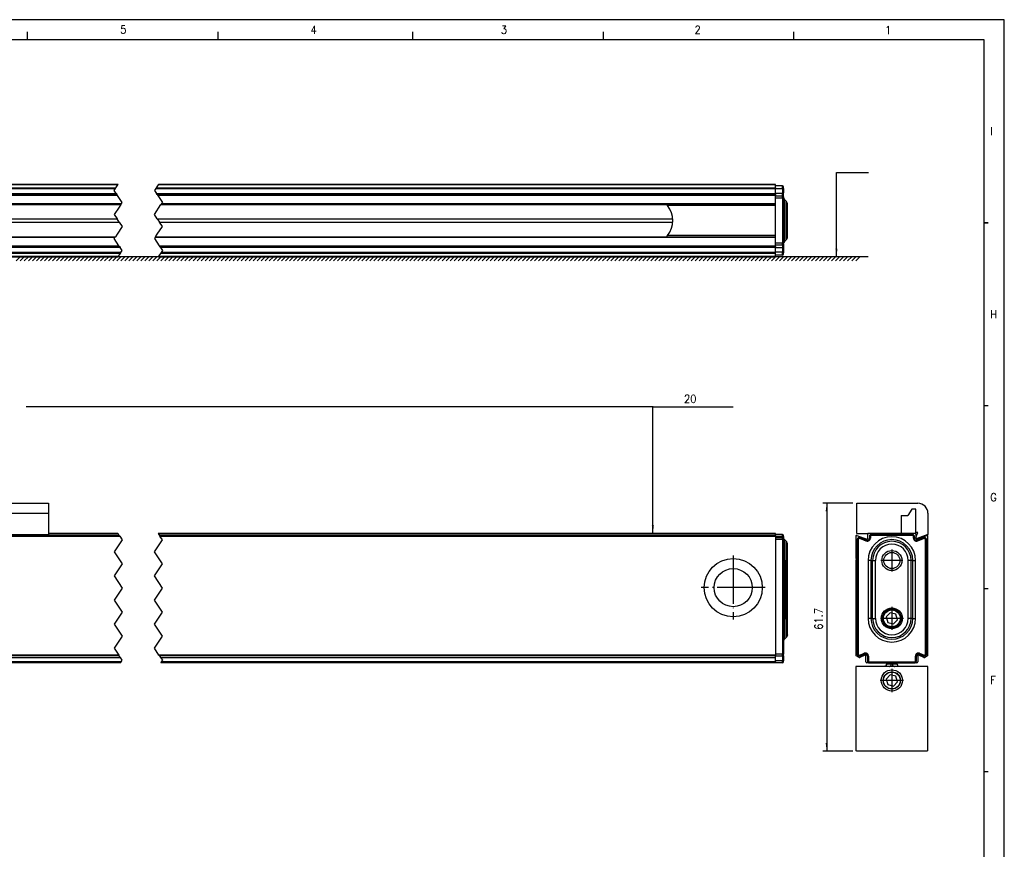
# Model space of a CAD drawing. Header units: inches. Extents: x -1131 to 657, y -1236 to -816.
# Tile 12 of 14: x -782 to -537, y -1023 to -816. Entities that reach past the tile are written whole.
import ezdxf

# ---------------------------------------------------------------- set-up
doc = ezdxf.new("R2010")
doc.units = ezdxf.units.IN
doc.linetypes.add('DOT_CENTER', pattern=[14, 12, -1, 0, -1])
doc.layers.add('1', color=7, linetype='Continuous')
doc.styles.add('CONVERTER_11', font='txt.shx', dxfattribs={"width": 0.9})
doc.dimstyles.new('ME10_DIM_10', dxfattribs={"dimtxt": 2, "dimasz": 2, "dimexe": 1, "dimexo": 1, "dimgap": 1, "dimtad": 1, "dimdec": 1, "dimdsep": 46, "dimtxsty": 'CONVERTER_11', "dimsah": 1, "dimcen": 0.09, "dimclrd": 2, "dimclre": 2, "dimclrt": 2, "dimadec": 0, "dimazin": 0, "dimtfac": 1, "dimtdec": 4, "dimtix": 1, "dimtmove": 0, "dimatfit": 3, "dimfxl": 1, "dimtolj": 1, "dimtzin": 0, "dimarcsym": 0})
doc.dimstyles.get("Standard").update_dxf_attribs({"dimtxt": 0.18, "dimasz": 0.18, "dimexe": 0.18, "dimexo": 0.0625, "dimgap": 0.09, "dimtad": 0, "dimtih": 1, "dimtoh": 1, "dimdec": 4, "dimzin": 0, "dimdsep": 46, "dimtxsty": 'Standard', "dimcen": 0.09, "dimadec": 0, "dimazin": 0, "dimtfac": 1, "dimtdec": 4, "dimtofl": 0, "dimtmove": 0, "dimatfit": 3, "dimfxl": 1, "dimtolj": 1, "dimtzin": 0, "dimarcsym": 0})

# ---------------------------------------------------------------- blocks, each defined once
blk = doc.blocks.new('CABEZA_S__9', base_point=(-574, -998.11))
at = {"color": 7, "linetype": 'Continuous'}
for p, q in [((-556, -977.01), (-574, -977.01)), ((-574, -977.01), (-574, -997.81)), ((-566.75, -976.99), (-566.85, -977.01)), ((-566.66, -976.97), (-566.75, -976.99)), ((-566.65, -976.96), (-566.66, -976.97)), ((-566.56, -976.91), (-566.65, -976.96)), ((-566.5, -976.86), (-566.56, -976.91)), ((-566.48, -976.84), (-566.5, -976.86)), ((-566.42, -976.76), (-566.48, -976.84)), ((-566.39, -976.7), (-566.42, -976.76)), ((-566.37, -976.66), (-566.39, -976.7)), ((-566.35, -976.56), (-566.37, -976.66)), ((-566.35, -976.15), (-566.35, -976.42)), ((-565.15, -976.42), (-566.35, -976.42)), ((-566.35, -976.51), (-566.35, -976.42)), ((-566.35, -976.51), (-566.35, -976.56)), ((-565.36, -977), (-565.45, -977.01)), ((-565.22, -977.01), (-565.36, -977)), ((-565.15, -976.15), (-565.15, -976.42)), ((-565.15, -976.43), (-565.15, -976.42)), ((-565.14, -976.44), (-565.15, -976.43)), ((-565.1, -976.47), (-565.14, -976.44)), ((-565.09, -976.48), (-565.1, -976.47)), ((-564.93, -976.48), (-565.09, -976.48)), ((-564.92, -976.47), (-564.93, -976.48)), ((-564.88, -976.44), (-564.92, -976.47)), ((-564.87, -976.43), (-564.88, -976.44)), ((-564.86, -976.42), (-564.87, -976.43)), ((-564.86, -976.15), (-564.86, -976.42)), ((-563.65, -976.42), (-564.86, -976.42)), ((-564.62, -977), (-564.8, -977.01)), ((-564.57, -977.01), (-564.62, -977)), ((-563.65, -976.42), (-563.65, -976.15)), ((-563.65, -976.42), (-563.65, -976.51)), ((-563.65, -976.51), (-563.65, -976.56)), ((-563.65, -976.56), (-563.63, -976.66)), ((-563.63, -976.66), (-563.61, -976.7)), ((-563.61, -976.7), (-563.58, -976.76)), ((-563.58, -976.76), (-563.52, -976.84)), ((-563.52, -976.84), (-563.5, -976.86)), ((-563.5, -976.86), (-563.44, -976.91)), ((-563.44, -976.91), (-563.35, -976.96)), ((-563.35, -976.96), (-563.34, -976.97)), ((-563.34, -976.97), (-563.25, -976.99)), ((-563.25, -976.99), (-563.15, -977.01)), ((-556, -997.81), (-556, -977.01)), ((-565.4, -979.12), (-566.4, -980.16)), ((-566.4, -980.16), (-566, -981.55)), ((-564, -979.46), (-565.4, -979.12)), ((-563.6, -980.85), (-564, -979.46)), ((-566, -981.55), (-564.6, -981.89)), ((-564.6, -981.89), (-563.6, -980.85)), ((-573.7, -998.11), (-574, -997.81)), ((-556.3, -998.11), (-573.7, -998.11)), ((-556, -997.81), (-556.3, -998.11))]:
    blk.add_line(p, q, dxfattribs=at)
for radius in [2.65, 2.15, 2.1]:
    blk.add_circle((-565, -980.51), radius, dxfattribs=at)
for points, knots in [([(-565.64, -977.01), (-565.59, -977), (-565.5, -976.99), (-565.36, -976.93), (-565.26, -976.83), (-565.18, -976.7), (-565.14, -976.56), (-565.15, -976.46), (-565.15, -976.42)], [0, 0, 0, 0, 0.142945, 0.2862716, 0.4302328, 0.5748704, 0.7200031, 0.8652885, 0.8652885, 0.8652885, 0.8652885]), ([(-564.86, -976.42), (-564.87, -976.46), (-564.88, -976.56), (-564.84, -976.7), (-564.76, -976.83), (-564.66, -976.93), (-564.52, -976.99), (-564.43, -977), (-564.38, -977.01)], [0, 0, 0, 0, 0.1454441, 0.2907339, 0.4355177, 0.5796089, 0.7230494, 0.8660985, 0.8660985, 0.8660985, 0.8660985])]:
    blk.add_open_spline(points, degree=3, knots=knots, dxfattribs=at)
at = {"layer": '1', "color": 2, "linetype": 'DOT_CENTER'}
for p, q in [((-565, -977.59), (-565, -983.42)), ((-562.08, -980.51), (-567.91, -980.51))]:
    blk.add_line(p, q, dxfattribs=at)
blk = doc.blocks.new('SOPORTE_INTERMEDIO_S__10', base_point=(-573.7, -945.21))
at = {"color": 7, "linetype": 'Continuous'}
for p, q in [((-573.7, -943.9), (-573.7, -936.4)), ((-573.7, -936.4), (-558.5, -936.4)), ((-560, -937.9), (-561, -939.4)), ((-559, -937.9), (-560, -937.9)), ((-559, -943.7), (-559, -937.9)), ((-556, -938.9), (-556, -944.2)), ((-562.7, -939.4), (-561, -939.4)), ((-562.7, -939.4), (-562.7, -943.9)), ((-558.53, -943.7), (-559, -943.7)), ((-558.99, -944.94), (-558.5, -943.7)), ((-558.5, -943.7), (-558.53, -943.7)), ((-573.7, -943.9), (-570.8, -943.9)), ((-556, -944.2), (-558.73, -945.2))]:
    blk.add_line(p, q, dxfattribs=at)
for centre, radius, start, end in [((-558.5, -938.9), 2.5, 0, 90), ((-558.8, -945.01), 0.2, 158.6115, 290)]:
    blk.add_arc(centre, radius, start, end, dxfattribs=at)
blk = doc.blocks.new('PERFIL_S__11', base_point=(-574, -976.15))
at = {"color": 7, "linetype": 'Continuous'}
for p, q in [((-574, -944.59), (-574, -950.1)), ((-573.73, -944.4), (-571.27, -945.3)), ((-573.6, -945.42), (-573.35, -945.42)), ((-573.6, -945.42), (-573.6, -973.95)), ((-573.35, -945.42), (-573.35, -973.95)), ((-572.93, -944.95), (-573.01, -945.18)), ((-571.36, -945.79), (-573.01, -945.18)), ((-571.27, -945.55), (-572.93, -944.95)), ((-571.36, -945.79), (-571.27, -945.55)), ((-571, -945.11), (-571, -944.1)), ((-559.2, -943.9), (-570.8, -943.9)), ((-570.6, -944.65), (-570.35, -944.65)), ((-570.6, -944.65), (-570.6, -945.08)), ((-570.35, -945.08), (-570.6, -945.08)), ((-570.35, -944.65), (-570.35, -945.08)), ((-570.1, -944.15), (-570.1, -944.4)), ((-559.9, -944.15), (-570.1, -944.15)), ((-559.9, -944.4), (-570.1, -944.4)), ((-559.9, -944.15), (-559.9, -944.4)), ((-559.65, -945.08), (-559.65, -944.65)), ((-559.4, -944.65), (-559.65, -944.65)), ((-559.4, -945.08), (-559.65, -945.08)), ((-559.4, -945.08), (-559.4, -944.65)), ((-559, -944.1), (-559, -945.11)), ((-558.73, -945.3), (-556.27, -944.4)), ((-557.07, -944.95), (-558.73, -945.55)), ((-558.73, -945.55), (-558.64, -945.79)), ((-556.99, -945.18), (-558.64, -945.79)), ((-556.99, -945.18), (-557.07, -944.95)), ((-556.65, -945.42), (-556.4, -945.42)), ((-556.65, -973.95), (-556.65, -945.42)), ((-556.4, -973.95), (-556.4, -945.42)), ((-556, -974.2), (-556, -944.59)), ((-574, -950.5), (-574, -974.2)), ((-573.84, -950.18), (-573.83, -950.19)), ((-573.83, -950.19), (-573.82, -950.2)), ((-573.82, -950.2), (-573.82, -950.21)), ((-573.82, -950.21), (-573.81, -950.23)), ((-573.8, -950.26), (-573.8, -950.27)), ((-573.8, -950.27), (-573.8, -950.28)), ((-573.8, -950.28), (-573.8, -950.29)), ((-573.8, -950.3), (-573.8, -950.32)), ((-570.21, -950.65), (-570.91, -950.65)), ((-570.91, -950.65), (-570.91, -965.05)), ((-570.21, -950.65), (-569.79, -950.65)), ((-570.21, -950.65), (-570.21, -965.05)), ((-569.79, -965.05), (-569.79, -950.65)), ((-569.79, -950.65), (-569.09, -950.65)), ((-569.09, -965.05), (-569.09, -950.65)), ((-560.91, -965.05), (-560.91, -950.65)), ((-560.21, -950.65), (-560.91, -950.65)), ((-559.79, -950.65), (-560.21, -950.65)), ((-560.21, -965.05), (-560.21, -950.65)), ((-559.79, -950.65), (-559.09, -950.65)), ((-559.79, -965.05), (-559.79, -950.65)), ((-559.09, -965.05), (-559.09, -950.65)), ((-570.21, -965.05), (-570.91, -965.05)), ((-570.21, -965.05), (-569.79, -965.05)), ((-569.79, -965.05), (-569.09, -965.05)), ((-565.4, -963.67), (-566.4, -964.71)), ((-566.4, -964.71), (-566, -966.1)), ((-564, -964.01), (-565.4, -963.67)), ((-564.6, -966.44), (-563.6, -965.4)), ((-563.6, -965.4), (-564, -964.01)), ((-560.21, -965.05), (-560.91, -965.05)), ((-559.79, -965.05), (-560.21, -965.05)), ((-559.79, -965.05), (-559.09, -965.05)), ((-566, -966.1), (-564.6, -966.44)), ((-573.18, -974.79), (-573.9, -974.37)), ((-573.6, -973.95), (-573.35, -973.95)), ((-573.01, -974.18), (-571.88, -973.73)), ((-572.91, -974.41), (-573.01, -974.18)), ((-571.74, -974.21), (-573, -974.79)), ((-572.91, -974.41), (-571.79, -973.96)), ((-571.79, -973.96), (-571.88, -973.73)), ((-571.46, -975.9), (-571.46, -974.39)), ((-571.1, -974.42), (-571.1, -975.65)), ((-571.1, -974.42), (-570.85, -974.42)), ((-571.1, -975.65), (-570.85, -975.65)), ((-570.85, -974.42), (-570.85, -975.65)), ((-559.15, -974.42), (-558.9, -974.42)), ((-559.15, -975.65), (-559.15, -974.42)), ((-558.9, -975.65), (-559.15, -975.65)), ((-558.9, -975.65), (-558.9, -974.42)), ((-558.54, -974.39), (-558.54, -975.9)), ((-557, -974.79), (-558.26, -974.21)), ((-558.12, -973.73), (-558.21, -973.96)), ((-558.21, -973.96), (-557.09, -974.41)), ((-558.12, -973.73), (-556.99, -974.18)), ((-557.09, -974.41), (-556.99, -974.18)), ((-556.1, -974.37), (-556.82, -974.79)), ((-556.4, -973.95), (-556.65, -973.95)), ((-570.82, -976.1), (-571.26, -976.1)), ((-570.6, -976.15), (-570.6, -975.9)), ((-570.6, -975.9), (-559.4, -975.9)), ((-570.6, -976.15), (-559.4, -976.15)), ((-559.4, -976.15), (-559.4, -975.9)), ((-558.74, -976.1), (-559.18, -976.1))]:
    blk.add_line(p, q, dxfattribs=at)
for centre, radius in [((-565, -950.65), 2.5), ((-565, -950.65), 2), ((-565, -965.05), 2.6), ((-565, -965.05), 2.35), ((-565, -965.05), 2.1)]:
    blk.add_circle(centre, radius, dxfattribs=at)
for centre, radius, start, end in [((-573.8, -944.59), 0.2, 70, 180), ((-573.1, -945.42), 0.5, 69.8637, 180), ((-573.1, -945.42), 0.25, 69.8637, 180), ((-571.1, -945.08), 0.75, 249.8637, 0), ((-571.1, -945.08), 0.5, 249.8637, 0), ((-571.2, -945.11), 0.2, 250, 0), ((-570.8, -944.1), 0.2, 90, 180), ((-565, -950.65), 5.91, 0, 180), ((-570.1, -944.65), 0.5, 90, 180), ((-570.1, -944.65), 0.25, 90, 180), ((-565, -950.65), 5.21, 0, 180), ((-565, -950.65), 4.79, 0, 180), ((-559.9, -944.65), 0.5, 0, 90), ((-559.9, -944.65), 0.25, 0, 90), ((-558.9, -945.08), 0.75, 180, 290.1363), ((-558.9, -945.08), 0.5, 180, 290.1363), ((-559.2, -944.1), 0.2, 360, 90), ((-558.8, -945.11), 0.2, 180, 290), ((-556.9, -945.42), 0.5, 0, 110.1363), ((-556.9, -945.42), 0.25, 0, 110.1363), ((-556.2, -944.59), 0.2, 0, 110), ((-565, -950.65), 4.09, 0, 180), ((-574, -950.3), 0.2, 270, 90), ((-565, -965.05), 5.91, 180, 0), ((-565, -965.05), 5.21, 180, 0), ((-565, -965.05), 4.79, 180, 0), ((-565, -965.05), 4.09, 180, 0), ((-573.8, -974.2), 0.2, 180, 240), ((-573.1, -973.95), 0.5, 180, 291.8014), ((-573.1, -973.95), 0.25, 180, 291.8014), ((-573.08, -974.61), 0.2, 240, 295), ((-571.6, -974.42), 0.75, 0, 111.8014), ((-571.6, -974.42), 0.5, 0, 111.8014), ((-571.66, -974.39), 0.2, 0, 115), ((-570.6, -975.65), 0.5, 180, 270), ((-570.6, -975.65), 0.25, 180, 270), ((-559.4, -975.65), 0.5, 270, 0), ((-559.4, -975.65), 0.25, 270, 0), ((-558.4, -974.42), 0.75, 68.1986, 180), ((-558.4, -974.42), 0.5, 68.1986, 180), ((-558.34, -974.39), 0.2, 65, 180), ((-556.9, -973.95), 0.5, 248.1986, 0), ((-556.92, -974.61), 0.2, 245, 300), ((-556.9, -973.95), 0.25, 248.1986, 0), ((-556.2, -974.2), 0.2, 300, 0), ((-571.26, -975.9), 0.2, 180, 270), ((-570.6, -975.65), 0.5, 244.1582, 247.5001), ((-559.4, -975.65), 0.5, 270, 295.8419), ((-558.74, -975.9), 0.2, 270, 0)]:
    blk.add_arc(centre, radius, start, end, dxfattribs=at)
at = {"layer": '1', "color": 2, "linetype": 'DOT_CENTER'}
for p, q in [((-565, -947.9), (-565, -953.4)), ((-562.25, -950.65), (-567.75, -950.65)), ((-565, -962.19), (-565, -967.91)), ((-562.14, -965.05), (-567.86, -965.05))]:
    blk.add_line(p, q, dxfattribs=at)
blk = doc.blocks.new('S_820__12', base_point=(-574, -998.11))
for name, p in [('SOPORTE_INTERMEDIO_S__10', (-573.7, -945.21)), ('PERFIL_S__11', (-574, -976.15)), ('CABEZA_S__9', (-574, -998.11))]:
    blk.add_blockref(name, p)
blk = doc.blocks.new('*D55')
at = {"layer": '1', "color": 2, "linetype": 'Continuous'}
for p, q in [((-574.7, -936.4), (-582.22, -936.4)), ((-581.22, -936.4), (-581.22, -998.11)), ((-574.7, -998.11), (-582.22, -998.11))]:
    blk.add_line(p, q, dxfattribs=at)
at = {"layer": '1', "color": 2}
for points in [[(-580.96, -938.4), (-581.48, -938.4), (-581.22, -936.4)], [(-581.48, -996.11), (-580.96, -996.11), (-581.22, -998.11)]]:
    blk.add_solid(points, dxfattribs=at)
at = {"layer": '1', "color": 2, "insert": (-582.22, -967.87), "char_height": 2, "attachment_point": 7, "rotation": 90, "line_spacing_factor": 0.60024, "style": 'CONVERTER_11'}
blk.add_mtext('61.7', dxfattribs=at)
blk = doc.blocks.new('PERFIL_S__29', base_point=(-1001, -875))
at = {"color": 7, "linetype": 'Continuous'}
for p, q in [((-823.35, -858), (-758.3, -858)), ((-823.23, -857.82), (-758.18, -857.82)), ((-757.7, -857.1), (-822.75, -857.1)), ((-757.63, -857), (-822.68, -857)), ((-748.3, -858), (-594, -858)), ((-748.18, -857.82), (-594, -857.82)), ((-594, -857.1), (-747.7, -857.1)), ((-594, -857), (-747.63, -857)), ((-594, -857.1), (-594, -857)), ((-594, -857.82), (-594, -857.1)), ((-592.25, -857.4), (-594, -857.4)), ((-594, -857.82), (-594, -858)), ((-594, -859.26), (-594, -858)), ((-592.25, -858.09), (-592.25, -857.4)), ((-592.02, -858.03), (-592, -857.99)), ((-592, -857.99), (-592, -857.65)), ((-592, -857.99), (-592, -859.12)), ((-823.17, -859.26), (-758.13, -859.26)), ((-757.94, -859.54), (-822.98, -859.54)), ((-757.8, -859.74), (-822.85, -859.74)), ((-748.13, -859.26), (-594, -859.26)), ((-594, -859.54), (-747.94, -859.54)), ((-594, -859.74), (-747.8, -859.74)), ((-592.25, -858.09), (-594, -858.09)), ((-594, -859.21), (-592.25, -859.21)), ((-594, -859.54), (-594, -859.26)), ((-594, -859.54), (-594, -859.74)), ((-594, -860.18), (-594, -859.74)), ((-592.25, -859.9), (-594, -859.9)), ((-594, -860.4), (-594, -860.18)), ((-592.25, -860.4), (-594, -860.4)), ((-594, -871.6), (-594, -860.4)), ((-592.25, -858.09), (-592.25, -859.21)), ((-592.25, -859.9), (-592.25, -859.21)), ((-592.25, -860.4), (-592.25, -859.9)), ((-592.25, -860.4), (-592, -860.4)), ((-592.25, -860.4), (-592.25, -871.6)), ((-592, -859.14), (-592, -859.12)), ((-592, -860.15), (-592, -859.12)), ((-592, -860.4), (-592, -860.15)), ((-592, -860.4), (-592, -871.6)), ((-821.99, -861.97), (-756.94, -861.97)), ((-821.86, -861.77), (-756.81, -861.77)), ((-746.94, -861.97), (-594, -861.97)), ((-746.81, -861.77), (-594, -861.77)), ((-621, -861.97), (-621, -862.12)), ((-620.85, -862.3), (-621, -862.12)), ((-594, -862.3), (-620.85, -862.3)), ((-591.71, -860.79), (-591.29, -861.21)), ((-591.71, -871.21), (-591.71, -860.79)), ((-591.29, -870.79), (-591.29, -861.21)), ((-591, -862.14), (-591.02, -861.74)), ((-591, -870.09), (-591, -862.14)), ((-822.97, -865.56), (-757.93, -865.56)), ((-822.42, -866.39), (-757.37, -866.39)), ((-747.93, -865.56), (-619.59, -865.56)), ((-747.37, -866.39), (-619.58, -866.39)), ((-758.45, -870.23), (-823.5, -870.23)), ((-823.37, -870.03), (-758.32, -870.03)), ((-594, -870.23), (-748.45, -870.23)), ((-748.32, -870.03), (-594, -870.03)), ((-621, -869.87), (-620.85, -869.7)), ((-621, -869.87), (-621, -870.03)), ((-594, -869.7), (-620.85, -869.7)), ((-822.51, -872.26), (-757.46, -872.26)), ((-822.37, -872.46), (-757.33, -872.46)), ((-757.14, -872.74), (-822.18, -872.74)), ((-747.46, -872.26), (-594, -872.26)), ((-747.33, -872.46), (-594, -872.46)), ((-594, -872.74), (-747.14, -872.74)), ((-592.25, -871.6), (-594, -871.6)), ((-594, -871.82), (-594, -871.6)), ((-594, -872.26), (-594, -871.82)), ((-592.25, -872.1), (-594, -872.1)), ((-594, -872.46), (-594, -872.26)), ((-594, -872.46), (-594, -872.74)), ((-594, -874), (-594, -872.74)), ((-592.25, -871.6), (-592, -871.6)), ((-592.25, -872.1), (-592.25, -871.6)), ((-592.25, -872.1), (-592.25, -872.79)), ((-592, -871.85), (-592, -871.6)), ((-592, -871.85), (-591.98, -871.74)), ((-592, -871.91), (-592, -871.89)), ((-592, -871.91), (-592, -872.88)), ((-591.71, -871.21), (-591.29, -870.79)), ((-822.68, -875), (-757.63, -875)), ((-822.61, -874.9), (-757.57, -874.9)), ((-757.09, -874.18), (-822.13, -874.18)), ((-756.96, -874), (-822.01, -874)), ((-747.63, -875), (-594, -875)), ((-747.57, -874.9), (-594, -874.9)), ((-594, -874.18), (-747.09, -874.18)), ((-594, -874), (-746.96, -874)), ((-592.25, -872.79), (-594, -872.79)), ((-592.25, -873.91), (-594, -873.91)), ((-594, -874.18), (-594, -874)), ((-594, -874.9), (-594, -874.18)), ((-592.25, -874.6), (-594, -874.6)), ((-594, -874.9), (-594, -875)), ((-592.25, -872.79), (-592.25, -873.91)), ((-592.25, -874.6), (-592.25, -873.91)), ((-592.02, -873.97), (-592, -874.01)), ((-592, -872.88), (-592, -874.01)), ((-592, -874.35), (-592, -874.01))]:
    blk.add_line(p, q, dxfattribs=at)
at = {"color": 2, "linetype": 'DOT_CENTER'}
for p, q in [((-758.63, -858.5), (-758.3, -858)), ((-758.3, -858), (-758.18, -857.82)), ((-758.18, -857.82), (-757.7, -857.1)), ((-757.7, -857.1), (-757.63, -857)), ((-748.3, -858), (-748.63, -858.5)), ((-748.18, -857.82), (-748.3, -858)), ((-747.7, -857.1), (-748.18, -857.82)), ((-747.63, -857), (-747.7, -857.1)), ((-758.13, -859.26), (-758.63, -858.5)), ((-758.13, -859.26), (-757.94, -859.54)), ((-757.8, -859.74), (-757.94, -859.54)), ((-756.63, -861.5), (-757.8, -859.74)), ((-748.63, -858.5), (-748.13, -859.26)), ((-747.94, -859.54), (-748.13, -859.26)), ((-747.94, -859.54), (-747.8, -859.74)), ((-747.8, -859.74), (-746.63, -861.5)), ((-757.42, -862.69), (-758.63, -864.5)), ((-756.94, -861.97), (-757.42, -862.69)), ((-756.94, -861.97), (-756.81, -861.77)), ((-756.81, -861.77), (-756.63, -861.5)), ((-748.63, -864.5), (-746.99, -862.04)), ((-746.99, -862.04), (-746.94, -861.97)), ((-746.81, -861.77), (-746.94, -861.97)), ((-746.63, -861.5), (-746.81, -861.77)), ((-758.63, -864.5), (-757.93, -865.56)), ((-747.93, -865.56), (-748.63, -864.5)), ((-757.37, -866.39), (-757.93, -865.56)), ((-756.63, -867.5), (-757.92, -869.43)), ((-757.37, -866.39), (-756.63, -867.5)), ((-747.93, -865.56), (-747.37, -866.39)), ((-747.92, -869.43), (-746.63, -867.5)), ((-746.63, -867.5), (-747.37, -866.39)), ((-758.63, -870.5), (-758.45, -870.23)), ((-758.45, -870.23), (-758.32, -870.03)), ((-757.92, -869.43), (-758.32, -870.03)), ((-748.45, -870.23), (-748.63, -870.5)), ((-748.32, -870.03), (-748.45, -870.23)), ((-748.32, -870.03), (-747.92, -869.43)), ((-757.46, -872.26), (-758.63, -870.5)), ((-757.33, -872.46), (-757.46, -872.26)), ((-757.33, -872.46), (-757.14, -872.74)), ((-756.63, -873.5), (-757.14, -872.74)), ((-748.63, -870.5), (-747.46, -872.26)), ((-747.46, -872.26), (-747.33, -872.46)), ((-747.14, -872.74), (-747.33, -872.46)), ((-747.14, -872.74), (-746.63, -873.5)), ((-757.63, -875), (-757.57, -874.9)), ((-757.57, -874.9), (-757.09, -874.18)), ((-757.09, -874.18), (-756.96, -874)), ((-756.96, -874), (-756.63, -873.5)), ((-747.57, -874.9), (-747.63, -875)), ((-747.09, -874.18), (-747.57, -874.9)), ((-746.96, -874), (-747.09, -874.18)), ((-746.63, -873.5), (-746.96, -874))]:
    blk.add_line(p, q, dxfattribs=at)
at = {"color": 7, "linetype": 'Continuous'}
for centre, radius, start, end in [((-592.25, -857.65), 0.25, 0, 90), ((-592.25, -860.15), 0.25, 360, 90), ((-591, -860.09), 1, 180, 225), ((-625.26, -866), 5.76, 319.9919, 40.0081), ((-592, -861.91), 1, 10.0007, 45.0009), ((-592, -870.09), 1, 315, 0), ((-592.25, -871.85), 0.25, 270, 0), ((-591, -871.91), 1, 135.0005, 170.0005), ((-592.25, -874.35), 0.25, 270, 0)]:
    blk.add_arc(centre, radius, start, end, dxfattribs=at)
for points, knots in [([(-592.25, -858.09), (-592.23, -858.08), (-592.18, -858.08), (-592.11, -858.07), (-592.06, -858.06), (-592.03, -858.04), (-592.02, -858.03)], [0, 0, 0, 0, 0.0726822, 0.1400199, 0.1973773, 0.2417482, 0.2417482, 0.2417482, 0.2417482]), ([(-592.25, -859.21), (-592.22, -859.21), (-592.17, -859.21), (-592.09, -859.2), (-592.04, -859.18), (-592.01, -859.15), (-592, -859.14)], [0, 0, 0, 0, 0.0856873, 0.1625879, 0.2236192, 0.2660457, 0.2660457, 0.2660457, 0.2660457]), ([(-592, -872.87), (-592.01, -872.86), (-592.03, -872.83), (-592.09, -872.8), (-592.17, -872.79), (-592.22, -872.79), (-592.25, -872.79)], [0, 0, 0, 0, 0.04733, 0.1089215, 0.185823, 0.2715115, 0.2715115, 0.2715115, 0.2715115]), ([(-592.02, -873.97), (-592.03, -873.96), (-592.06, -873.94), (-592.11, -873.93), (-592.18, -873.92), (-592.23, -873.92), (-592.25, -873.91)], [0, 0, 0, 0, 0.044371, 0.101728, 0.1690647, 0.2417458, 0.2417458, 0.2417458, 0.2417458])]:
    blk.add_open_spline(points, degree=3, knots=knots, dxfattribs=at)
blk.add_open_spline([(-592, -872.88), (-592, -872.88), (-592, -872.87), (-592, -872.87), (-592, -872.87)], degree=3, dxfattribs=at)
blk = doc.blocks.new('S_820__30', base_point=(-1001, -875))
blk.add_blockref('PERFIL_S__29', (-1001, -875))
blk = doc.blocks.new('SOPORTE_INTERMEDIO_S__35', base_point=(-805, -944.39))
at = {"color": 7, "linetype": 'Continuous'}
for p, q in [((-805, -936.4), (-795, -936.4)), ((-805, -936.4), (-805, -938.9)), ((-795, -936.4), (-785, -936.4)), ((-795, -936.4), (-795, -938.9)), ((-785, -936.4), (-785, -938.9)), ((-785, -936.4), (-775, -936.4)), ((-775, -936.4), (-775, -938.9)), ((-805, -938.9), (-795, -938.9)), ((-805, -938.9), (-805, -944.2)), ((-795, -938.9), (-795, -944.2)), ((-785, -938.9), (-775, -938.9)), ((-785, -944.2), (-785, -938.9)), ((-775, -938.9), (-775, -944.2)), ((-792.25, -939.4), (-792.25, -940.4)), ((-787.75, -939.4), (-787.75, -940.4)), ((-805, -944.2), (-795, -944.2)), ((-805, -944.2), (-805, -944.39)), ((-795, -944.2), (-795, -944.39)), ((-785, -944.39), (-785, -944.2)), ((-785, -944.2), (-775, -944.2)), ((-775, -944.2), (-775, -944.39))]:
    blk.add_line(p, q, dxfattribs=at)
for centre, start, end in [((-790, -939.4), 0, 180), ((-790, -940.4), 180, 0)]:
    blk.add_arc(centre, 2.25, start, end, dxfattribs=at)
blk = doc.blocks.new('PERFIL_S__36', base_point=(-1001, -976.15))
at = {"color": 7, "linetype": 'Continuous'}
for p, q in [((-822.42, -944.39), (-757.37, -944.39)), ((-822.29, -944.59), (-757.24, -944.59)), ((-757.7, -943.9), (-775, -943.9)), ((-757.57, -944.1), (-775, -944.1)), ((-594, -943.9), (-747.7, -943.9)), ((-594, -944.1), (-747.57, -944.1)), ((-747.37, -944.39), (-594, -944.39)), ((-747.24, -944.59), (-594, -944.59)), ((-594, -944.1), (-594, -943.9)), ((-594, -944.39), (-594, -944.1)), ((-592.25, -944.15), (-594, -944.15)), ((-594, -944.39), (-594, -944.59)), ((-594, -944.59), (-594, -974.2)), ((-592.25, -944.65), (-594, -944.65)), ((-594, -944.92), (-592.25, -944.92)), ((-592.25, -945.42), (-594, -945.42)), ((-592.25, -944.65), (-592.25, -944.15)), ((-592.25, -944.65), (-592.25, -944.92)), ((-592.25, -944.65), (-592, -944.65)), ((-592.25, -944.92), (-592.16, -944.93)), ((-592.25, -945.42), (-592.25, -944.92)), ((-592.25, -945.42), (-592.25, -973.95)), ((-592.25, -945.42), (-592, -945.42)), ((-592.16, -944.93), (-592.03, -945.04)), ((-592.03, -945.04), (-592, -945.18)), ((-592, -945.08), (-592.02, -945.08)), ((-592, -944.65), (-592, -944.4)), ((-592, -944.65), (-592, -945.08)), ((-591.98, -944.95), (-592, -944.88)), ((-592, -945.08), (-592, -945.18)), ((-592, -945.42), (-592, -945.18)), ((-592, -945.42), (-592, -973.95)), ((-591.92, -945.15), (-591.98, -944.95)), ((-591.87, -945.28), (-591.92, -945.15)), ((-591.71, -945.44), (-591.87, -945.28)), ((-591.29, -945.85), (-591.71, -945.44)), ((-591.71, -950.65), (-591.71, -945.44)), ((-591.17, -946.04), (-591.29, -945.85)), ((-591.29, -950.65), (-591.29, -945.85)), ((-591.13, -946.11), (-591.17, -946.04)), ((-591.08, -946.29), (-591.13, -946.11)), ((-591.02, -946.43), (-591.08, -946.29)), ((-591, -946.68), (-591.02, -946.43)), ((-591, -950.65), (-591, -946.68)), ((-591.71, -950.65), (-592, -950.65)), ((-591.71, -950.65), (-591.29, -950.65)), ((-591.71, -950.65), (-591.71, -965.05)), ((-591.29, -965.05), (-591.29, -950.65)), ((-591.29, -950.65), (-591, -950.65)), ((-591, -965.05), (-591, -950.65)), ((-591.71, -965.05), (-592, -965.05)), ((-591.71, -965.05), (-591.29, -965.05)), ((-591.71, -970.25), (-591.71, -965.05)), ((-591.29, -969.77), (-591.29, -965.05)), ((-591.29, -965.05), (-591, -965.05)), ((-591, -969.13), (-591, -965.05)), ((-592, -970.95), (-591.98, -970.75)), ((-591.98, -970.75), (-591.97, -970.73)), ((-591.97, -970.73), (-591.87, -970.42)), ((-591.87, -970.42), (-591.76, -970.28)), ((-591.76, -970.28), (-591.71, -970.26)), ((-591.29, -969.85), (-591.71, -970.26)), ((-591.71, -970.26), (-591.71, -970.25)), ((-591.17, -969.66), (-591.29, -969.85)), ((-591.29, -969.85), (-591.29, -969.77)), ((-591.13, -969.59), (-591.17, -969.66)), ((-591.03, -969.32), (-591.13, -969.59)), ((-591.02, -969.27), (-591.03, -969.32)), ((-591, -969.13), (-591.02, -969.27)), ((-757.5, -974.2), (-822.55, -974.2)), ((-757.39, -974.37), (-822.43, -974.37)), ((-822.16, -974.79), (-757.11, -974.79)), ((-822.14, -974.81), (-757.09, -974.81)), ((-594, -974.2), (-747.5, -974.2)), ((-594, -974.37), (-747.39, -974.37)), ((-747.11, -974.79), (-594, -974.79)), ((-747.09, -974.81), (-594, -974.81)), ((-592.25, -973.95), (-594, -973.95)), ((-594, -974.37), (-594, -974.2)), ((-594, -974.79), (-594, -974.37)), ((-592.25, -974.45), (-594, -974.45)), ((-594, -974.79), (-594, -974.81)), ((-594, -975.9), (-594, -974.81)), ((-592.25, -975.65), (-594, -975.65)), ((-592.25, -973.95), (-592, -973.95)), ((-592.25, -974.45), (-592.25, -973.95)), ((-592.16, -974.43), (-592.25, -974.45)), ((-592.25, -974.45), (-592.25, -975.65)), ((-592.25, -976.15), (-592.25, -975.65)), ((-592.25, -975.65), (-592, -975.65)), ((-592.03, -974.32), (-592.16, -974.43)), ((-592.15, -974.42), (-592, -974.42)), ((-592, -974.2), (-592.03, -974.32)), ((-592, -974.2), (-592, -973.95)), ((-592, -974.42), (-592, -974.2)), ((-592, -974.42), (-592, -975.65)), ((-592, -975.9), (-592, -975.65)), ((-757.03, -976.1), (-822.08, -976.1)), ((-756.9, -975.9), (-821.94, -975.9)), ((-594, -976.1), (-747.03, -976.1)), ((-594, -975.9), (-746.9, -975.9)), ((-594, -975.9), (-594, -976.1)), ((-594, -976.15), (-594, -976.1)), ((-592.25, -976.15), (-594, -976.15))]:
    blk.add_line(p, q, dxfattribs=at)
at = {"color": 2, "linetype": 'DOT_CENTER'}
for p, q in [((-756.63, -945.5), (-758.63, -948.5)), ((-757.57, -944.1), (-757.7, -943.9)), ((-757.37, -944.39), (-757.57, -944.1)), ((-757.24, -944.59), (-757.37, -944.39)), ((-757.24, -944.59), (-756.63, -945.5)), ((-748.63, -948.5), (-746.63, -945.5)), ((-747.7, -943.9), (-747.57, -944.1)), ((-747.57, -944.1), (-747.37, -944.39)), ((-747.37, -944.39), (-747.24, -944.59)), ((-746.63, -945.5), (-747.24, -944.59)), ((-758.63, -948.5), (-756.63, -951.5)), ((-746.63, -951.5), (-748.63, -948.5)), ((-756.63, -951.5), (-758.63, -954.5)), ((-748.63, -954.5), (-746.63, -951.5)), ((-758.63, -954.5), (-756.63, -957.5)), ((-746.63, -957.5), (-748.63, -954.5)), ((-756.63, -957.5), (-758.63, -960.5)), ((-748.63, -960.5), (-746.63, -957.5)), ((-758.63, -960.5), (-756.63, -963.5)), ((-746.63, -963.5), (-748.63, -960.5)), ((-756.63, -963.5), (-758.63, -966.5)), ((-748.63, -966.5), (-746.63, -963.5)), ((-758.63, -966.5), (-756.63, -969.5)), ((-746.63, -969.5), (-748.63, -966.5)), ((-756.63, -969.5), (-758.63, -972.5)), ((-748.63, -972.5), (-746.63, -969.5)), ((-758.63, -972.5), (-757.5, -974.2)), ((-747.5, -974.2), (-748.63, -972.5)), ((-757.39, -974.37), (-757.5, -974.2)), ((-757.11, -974.79), (-757.39, -974.37)), ((-757.09, -974.81), (-757.11, -974.79)), ((-756.63, -975.5), (-757.09, -974.81)), ((-756.9, -975.9), (-756.63, -975.5)), ((-747.5, -974.2), (-747.39, -974.37)), ((-747.39, -974.37), (-747.11, -974.79)), ((-747.11, -974.79), (-747.09, -974.81)), ((-747.09, -974.81), (-746.63, -975.5)), ((-746.63, -975.5), (-746.9, -975.9)), ((-757.03, -976.1), (-756.9, -975.9)), ((-746.9, -975.9), (-747.03, -976.1))]:
    blk.add_line(p, q, dxfattribs=at)
at = {"color": 7, "linetype": 'Continuous'}
for radius in [7.25, 4.75]:
    blk.add_circle((-604.5, -957.4), radius, dxfattribs=at)
for centre, start, end in [((-592.25, -944.4), 0, 90), ((-592.25, -975.9), 270, 0)]:
    blk.add_arc(centre, 0.25, start, end, dxfattribs=at)
at = {"layer": '1', "color": 2, "linetype": 'DOT_CENTER'}
for p, q in [((-604.5, -949.42), (-604.5, -965.37)), ((-596.52, -957.4), (-612.47, -957.4))]:
    blk.add_line(p, q, dxfattribs=at)
blk = doc.blocks.new('S_820__37', base_point=(-1001, -998.11))
for name, p in [('SOPORTE_INTERMEDIO_S__35', (-805, -944.39)), ('PERFIL_S__36', (-1001, -976.15))]:
    blk.add_blockref(name, p)
blk = doc.blocks.new('Marco_a2', base_point=(-834, -1026))
at = {"layer": '1', "color": 2, "linetype": 'Continuous'}
for p, q in [((-537, -816), (-1131, -816)), ((-537, -1236), (-537, -816)), ((-780.18, -821), (-780.18, -819)), ((-732.77, -821), (-732.77, -819)), ((-684.25, -821), (-684.25, -819)), ((-636.83, -821), (-636.83, -819)), ((-589.42, -821), (-589.42, -819)), ((-542, -866.56), (-541, -866.56)), ((-541, -866.56), (-542, -866.56)), ((-541, -912.11), (-542, -912.11)), ((-541, -957.67), (-542, -957.67)), ((-541, -1003.22), (-542, -1003.22))]:
    blk.add_line(p, q, dxfattribs=at)
at = {"layer": '1', "color": 7, "linetype": 'Continuous'}
for p, q in [((-542, -821), (-1111, -821)), ((-542, -1231), (-542, -821))]:
    blk.add_line(p, q, dxfattribs=at)
at = {"layer": '1', "color": 2, "char_height": 2, "attachment_point": 4, "line_spacing_factor": 1.20048, "style": 'CONVERTER_11'}
for s, insert in [('5', (-757.14, -818.44)), ('4', (-709.72, -818.51)), ('3', (-662.35, -818.51)), ('2', (-614.12, -818.49)), ('1', (-566.71, -818.57)), ('I', (-540.5, -843.78)), ('H', (-540.5, -889.33)), ('G', (-540.5, -934.89)), ('F', (-540.5, -980.44))]:
    blk.add_mtext(s, dxfattribs=dict(at, insert=insert))
blk = doc.blocks.new('Top', base_point=(-834, -1026))
blk.add_blockref('Marco_a2', (-834, -1026))
blk = doc.blocks.new('_dummy_frame', base_point=(-1131, -1236))
blk.add_blockref('Top', (-834, -1026))
blk = doc.blocks.new('C', base_point=(-565, -971))
blk.add_blockref('S_820__12', (-574, -998.11))
at = {"layer": '1'}
dim = blk.add_linear_dim(base=(-581.22, -936.4), p1=(-573.7, -998.11), p2=(-573.7, -936.4), angle=90, dimstyle='ME10_DIM_10', dxfattribs=at)
dim.commit()
dim.dimension.update_dxf_attribs({"geometry": '*D55', "text_midpoint": (-583.22, -965.45), "text_rotation": 90})
blk = doc.blocks.new('E', base_point=(-845, -866))
at = {"layer": '1', "color": 7, "linetype": 'Continuous'}
for p, q in [((-570.886, -875), (-1011.386, -875)), ((-782.005, -875), (-783.005, -876)), ((-781.005, -875), (-782.005, -876)), ((-780.005, -875), (-781.005, -876)), ((-779.005, -875), (-780.005, -876)), ((-778.005, -875), (-779.005, -876)), ((-777.005, -875), (-778.005, -876)), ((-776.005, -875), (-777.005, -876)), ((-775.005, -875), (-776.005, -876)), ((-774.005, -875), (-775.005, -876)), ((-773.005, -875), (-774.005, -876)), ((-772.005, -875), (-773.005, -876)), ((-771.005, -875), (-772.005, -876)), ((-770.005, -875), (-771.005, -876)), ((-769.005, -875), (-770.005, -876)), ((-768.005, -875), (-769.005, -876)), ((-767.005, -875), (-768.005, -876)), ((-766.005, -875), (-767.005, -876)), ((-765.005, -875), (-766.005, -876)), ((-764.005, -875), (-765.005, -876)), ((-763.005, -875), (-764.005, -876)), ((-762.005, -875), (-763.005, -876)), ((-761.005, -875), (-762.005, -876)), ((-760.005, -875), (-761.005, -876)), ((-759.005, -875), (-760.005, -876)), ((-758.005, -875), (-759.005, -876)), ((-757.005, -875), (-758.005, -876)), ((-756.005, -875), (-757.005, -876)), ((-755.005, -875), (-756.005, -876)), ((-754.005, -875), (-755.005, -876)), ((-753.005, -875), (-754.005, -876)), ((-752.005, -875), (-753.005, -876)), ((-751.005, -875), (-752.005, -876)), ((-750.005, -875), (-751.005, -876)), ((-749.005, -875), (-750.005, -876)), ((-748.005, -875), (-749.005, -876)), ((-747.005, -875), (-748.005, -876)), ((-746.005, -875), (-747.005, -876)), ((-745.005, -875), (-746.005, -876)), ((-744.005, -875), (-745.005, -876)), ((-743.005, -875), (-744.005, -876)), ((-742.005, -875), (-743.005, -876)), ((-741.005, -875), (-742.005, -876)), ((-740.005, -875), (-741.005, -876)), ((-739.005, -875), (-740.005, -876)), ((-738.005, -875), (-739.005, -876)), ((-737.005, -875), (-738.005, -876)), ((-736.005, -875), (-737.005, -876)), ((-735.005, -875), (-736.005, -876)), ((-734.005, -875), (-735.005, -876)), ((-733.005, -875), (-734.005, -876)), ((-732.005, -875), (-733.005, -876)), ((-731.005, -875), (-732.005, -876)), ((-730.005, -875), (-731.005, -876)), ((-729.005, -875), (-730.005, -876)), ((-728.005, -875), (-729.005, -876)), ((-727.005, -875), (-728.005, -876)), ((-726.005, -875), (-727.005, -876)), ((-725.005, -875), (-726.005, -876)), ((-724.005, -875), (-725.005, -876)), ((-723.005, -875), (-724.005, -876)), ((-722.005, -875), (-723.005, -876)), ((-721.005, -875), (-722.005, -876)), ((-720.005, -875), (-721.005, -876)), ((-719.005, -875), (-720.005, -876)), ((-718.005, -875), (-719.005, -876)), ((-717.005, -875), (-718.005, -876)), ((-716.005, -875), (-717.005, -876)), ((-715.005, -875), (-716.005, -876)), ((-714.005, -875), (-715.005, -876)), ((-713.005, -875), (-714.005, -876)), ((-712.005, -875), (-713.005, -876)), ((-711.005, -875), (-712.005, -876)), ((-710.005, -875), (-711.005, -876)), ((-709.005, -875), (-710.005, -876)), ((-708.005, -875), (-709.005, -876)), ((-707.005, -875), (-708.005, -876)), ((-706.005, -875), (-707.005, -876)), ((-705.005, -875), (-706.005, -876)), ((-704.005, -875), (-705.005, -876)), ((-703.005, -875), (-704.005, -876)), ((-702.005, -875), (-703.005, -876)), ((-701.005, -875), (-702.005, -876)), ((-700.005, -875), (-701.005, -876)), ((-699.005, -875), (-700.005, -876)), ((-698.005, -875), (-699.005, -876)), ((-697.005, -875), (-698.005, -876)), ((-696.005, -875), (-697.005, -876)), ((-695.005, -875), (-696.005, -876)), ((-694.005, -875), (-695.005, -876)), ((-693.005, -875), (-694.005, -876)), ((-692.005, -875), (-693.005, -876)), ((-691.005, -875), (-692.005, -876)), ((-690.005, -875), (-691.005, -876)), ((-689.005, -875), (-690.005, -876)), ((-688.005, -875), (-689.005, -876)), ((-687.005, -875), (-688.005, -876)), ((-686.005, -875), (-687.005, -876)), ((-685.005, -875), (-686.005, -876)), ((-684.005, -875), (-685.005, -876)), ((-683.005, -875), (-684.005, -876)), ((-682.005, -875), (-683.005, -876)), ((-681.005, -875), (-682.005, -876)), ((-680.005, -875), (-681.005, -876)), ((-679.005, -875), (-680.005, -876)), ((-678.005, -875), (-679.005, -876)), ((-677.005, -875), (-678.005, -876)), ((-676.005, -875), (-677.005, -876)), ((-675.005, -875), (-676.005, -876)), ((-674.005, -875), (-675.005, -876)), ((-673.005, -875), (-674.005, -876)), ((-672.005, -875), (-673.005, -876)), ((-671.005, -875), (-672.005, -876)), ((-670.005, -875), (-671.005, -876)), ((-669.005, -875), (-670.005, -876)), ((-668.005, -875), (-669.005, -876)), ((-667.005, -875), (-668.005, -876)), ((-666.005, -875), (-667.005, -876)), ((-665.005, -875), (-666.005, -876)), ((-664.005, -875), (-665.005, -876)), ((-663.005, -875), (-664.005, -876)), ((-662.005, -875), (-663.005, -876)), ((-661.005, -875), (-662.005, -876)), ((-660.005, -875), (-661.005, -876)), ((-659.005, -875), (-660.005, -876)), ((-658.005, -875), (-659.005, -876)), ((-657.005, -875), (-658.005, -876)), ((-656.005, -875), (-657.005, -876)), ((-655.005, -875), (-656.005, -876)), ((-654.005, -875), (-655.005, -876)), ((-653.005, -875), (-654.005, -876)), ((-652.005, -875), (-653.005, -876)), ((-651.005, -875), (-652.005, -876)), ((-650.005, -875), (-651.005, -876)), ((-649.005, -875), (-650.005, -876)), ((-648.005, -875), (-649.005, -876)), ((-647.005, -875), (-648.005, -876)), ((-646.005, -875), (-647.005, -876)), ((-645.005, -875), (-646.005, -876)), ((-644.005, -875), (-645.005, -876)), ((-643.005, -875), (-644.005, -876)), ((-642.005, -875), (-643.005, -876)), ((-641.005, -875), (-642.005, -876)), ((-640.005, -875), (-641.005, -876)), ((-639.005, -875), (-640.005, -876)), ((-638.005, -875), (-639.005, -876)), ((-637.005, -875), (-638.005, -876)), ((-636.005, -875), (-637.005, -876)), ((-635.005, -875), (-636.005, -876)), ((-634.005, -875), (-635.005, -876)), ((-633.005, -875), (-634.005, -876)), ((-632.005, -875), (-633.005, -876)), ((-631.005, -875), (-632.005, -876)), ((-630.005, -875), (-631.005, -876)), ((-629.005, -875), (-630.005, -876)), ((-628.005, -875), (-629.005, -876)), ((-627.005, -875), (-628.005, -876)), ((-626.005, -875), (-627.005, -876)), ((-625.005, -875), (-626.005, -876)), ((-624.005, -875), (-625.005, -876)), ((-623.005, -875), (-624.005, -876)), ((-622.005, -875), (-623.005, -876)), ((-621.005, -875), (-622.005, -876)), ((-620.005, -875), (-621.005, -876)), ((-619.005, -875), (-620.005, -876)), ((-618.005, -875), (-619.005, -876)), ((-617.005, -875), (-618.005, -876)), ((-616.005, -875), (-617.005, -876)), ((-615.005, -875), (-616.005, -876)), ((-614.005, -875), (-615.005, -876)), ((-613.005, -875), (-614.005, -876)), ((-612.005, -875), (-613.005, -876)), ((-611.005, -875), (-612.005, -876)), ((-610.005, -875), (-611.005, -876)), ((-609.005, -875), (-610.005, -876)), ((-608.005, -875), (-609.005, -876)), ((-607.005, -875), (-608.005, -876)), ((-606.005, -875), (-607.005, -876)), ((-605.005, -875), (-606.005, -876)), ((-604.005, -875), (-605.005, -876)), ((-603.005, -875), (-604.005, -876)), ((-602.005, -875), (-603.005, -876)), ((-601.005, -875), (-602.005, -876)), ((-600.005, -875), (-601.005, -876)), ((-599.005, -875), (-600.005, -876)), ((-598.005, -875), (-599.005, -876)), ((-597.005, -875), (-598.005, -876)), ((-596.005, -875), (-597.005, -876)), ((-595.005, -875), (-596.005, -876)), ((-594.005, -875), (-595.005, -876)), ((-593.005, -875), (-594.005, -876)), ((-592.005, -875), (-593.005, -876)), ((-591.005, -875), (-592.005, -876)), ((-590.005, -875), (-591.005, -876)), ((-589.005, -875), (-590.005, -876)), ((-588.005, -875), (-589.005, -876)), ((-587.005, -875), (-588.005, -876)), ((-586.005, -875), (-587.005, -876)), ((-585.005, -875), (-586.005, -876)), ((-584.005, -875), (-585.005, -876)), ((-583.005, -875), (-584.005, -876)), ((-582.005, -875), (-583.005, -876)), ((-581.005, -875), (-582.005, -876)), ((-580.005, -875), (-581.005, -876)), ((-579.005, -875), (-580.005, -876)), ((-578.005, -875), (-579.005, -876)), ((-577.005, -875), (-578.005, -876)), ((-576.005, -875), (-577.005, -876)), ((-575.005, -875), (-576.005, -876)), ((-574.005, -875), (-575.005, -876)), ((-573.005, -875), (-574.005, -876))]:
    blk.add_line(p, q, dxfattribs=at)
at = {"layer": '1', "color": 2}
blk.add_solid([(-579.059, -873), (-578.533, -873), (-578.796, -875)], dxfattribs=at)
blk.add_blockref('S_820__30', (-1001, -875))
at = {"layer": '1', "color": 2, "linetype": 'Continuous', "has_arrowhead": 0}
blk.add_leader([(-578.796, -875), (-578.796, -854.078), (-570.796, -854.078)], dimstyle='Standard', dxfattribs=at)
blk = doc.blocks.new('A', base_point=(-845, -971))
at = {"layer": '1', "color": 2, "linetype": 'Continuous'}
blk.add_line((-624.5039, -912.4254), (-604.5039, -912.4254), dxfattribs=at)
at = {"layer": '1', "color": 7}
blk.add_point((-624.5039, -912.4254), dxfattribs=at)
at = {"layer": '1', "color": 2}
blk.add_solid([(-624.7672, -941.895), (-624.2406, -941.895), (-624.5039, -943.895)], dxfattribs=at)
blk.add_blockref('S_820__37', (-1001, -998.105))
at = {"layer": '1', "color": 2, "style": 'CONVERTER_11', "width": 0.9}
blk.add_text('20', height=2, dxfattribs=at).set_placement((-616.7454, -911.3953))
at = {"layer": '1', "color": 2, "linetype": 'Continuous', "has_arrowhead": 0}
blk.add_leader([(-624.5039, -943.895), (-624.5039, -912.4254), (-780.5688, -912.4254)], dimstyle='Standard', dxfattribs=at)

msp = doc.modelspace()

# ---------------------------------------------------------------- block references
for name, p in [('E', (-845, -866)), ('A', (-845, -971)), ('C', (-565, -971))]:
    msp.add_blockref(name, p)
at = {"layer": '1'}
msp.add_blockref('_dummy_frame', (-1131, -1236), dxfattribs=at)

doc.saveas('drawing.dxf')
